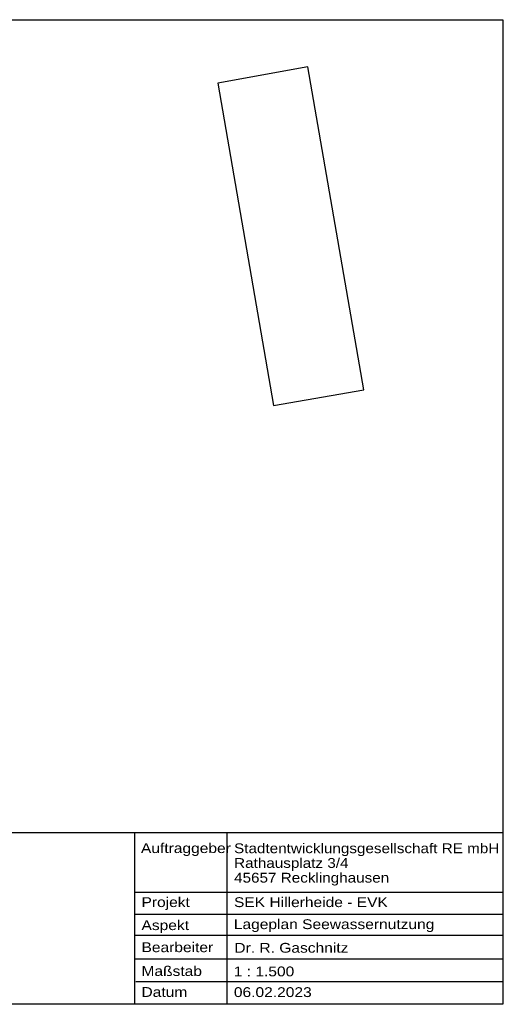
# Model space of a CAD drawing. Extents: x 9 to 437, y 6 to 307.
# Tile 13 of 13: x 289 to 437, y 6 to 307. Entities that reach past the tile are written whole.
import ezdxf
from ezdxf.enums import TextEntityAlignment as Align

# ---------------------------------------------------------------- set-up
doc = ezdxf.new("R2010")
doc.units = 0
doc.layers.add('RAHMEN', color=7, linetype='Continuous')
doc.styles.add('ARIAL', font='arial.ttf')

msp = doc.modelspace()

# ---------------------------------------------------------------- linework, layer by layer
at = {"layer": 'RAHMEN', "color": 0, "linetype": 'ByBlock'}
for p, q in [((174.32, 58.87), (436.35, 58.87)), ((324.1, 58.87), (324.1, 6.4)), ((352.18, 58.9), (352.17, 6.55)), ((324.1, 40.61), (436.35, 40.61)), ((324.1, 33.9), (436.34, 33.9)), ((324.1, 27.53), (436.34, 27.53)), ((324.1, 20.29), (405.96, 20.29)), ((324.1, 20.29), (436.35, 20.29)), ((324.47, 13.41), (436.35, 13.41))]:
    msp.add_line(p, q, dxfattribs=at)
msp.add_lwpolyline([(8.95, 306.91), (436.35, 306.91), (436.35, 6.4), (8.95, 6.4)], close=True, dxfattribs=at)
at = {"layer": 'RAHMEN', "color": 3, "linetype": 'ByBlock'}
msp.add_lwpolyline([(349.42, 287.56), (366.46, 189.19), (393.94, 193.91), (376.86, 292.57)], close=True, dxfattribs=at)

# ---------------------------------------------------------------- texts
at = {"layer": 'RAHMEN', "color": 0, "style": 'ARIAL'}
for s, height, width, p in [('Auftraggeber', 2.9946, 1.133365, (326.02, 55.56)), ('Stadtentwicklungsgesellschaft RE mbH', 2.9946, 1.111342, (354.42, 55.52)), ('Rathausplatz 3/4', 2.9946, 1.111342, (354.42, 51.03)), ('45657 Recklinghausen', 2.9946, 1.111342, (354.42, 46.54)), ('Projekt', 2.995, 1.133365, (326.18, 39.08)), ('SEK Hillerheide - EVK', 2.9946, 1.133365, (354.4, 39.07)), ('Aspekt', 2.995, 1.133365, (326.18, 32.05)), ('Lageplan Seewassernutzung', 2.9946, 1.133365, (354.34, 32.35)), ('Bearbeiter', 2.995, 1.133365, (326.18, 25.31)), ('Dr. R. Gaschnitz', 2.9946, 1.133365, (354.5, 25.14)), ('Maßstab', 2.995, 1.133365, (326.18, 18.04)), ('1 : 1.500', 2.995, 1.133365, (354.31, 17.93)), ('Datum ', 2.995, 1.133365, (326.18, 11.65)), ('06.02.2023', 2.995, 1.133365, (354.35, 11.61))]:
    msp.add_text(s, height=height, dxfattribs=dict(at, width=width)).set_placement(p, align=Align.TOP_LEFT)

doc.saveas('drawing.dxf')
